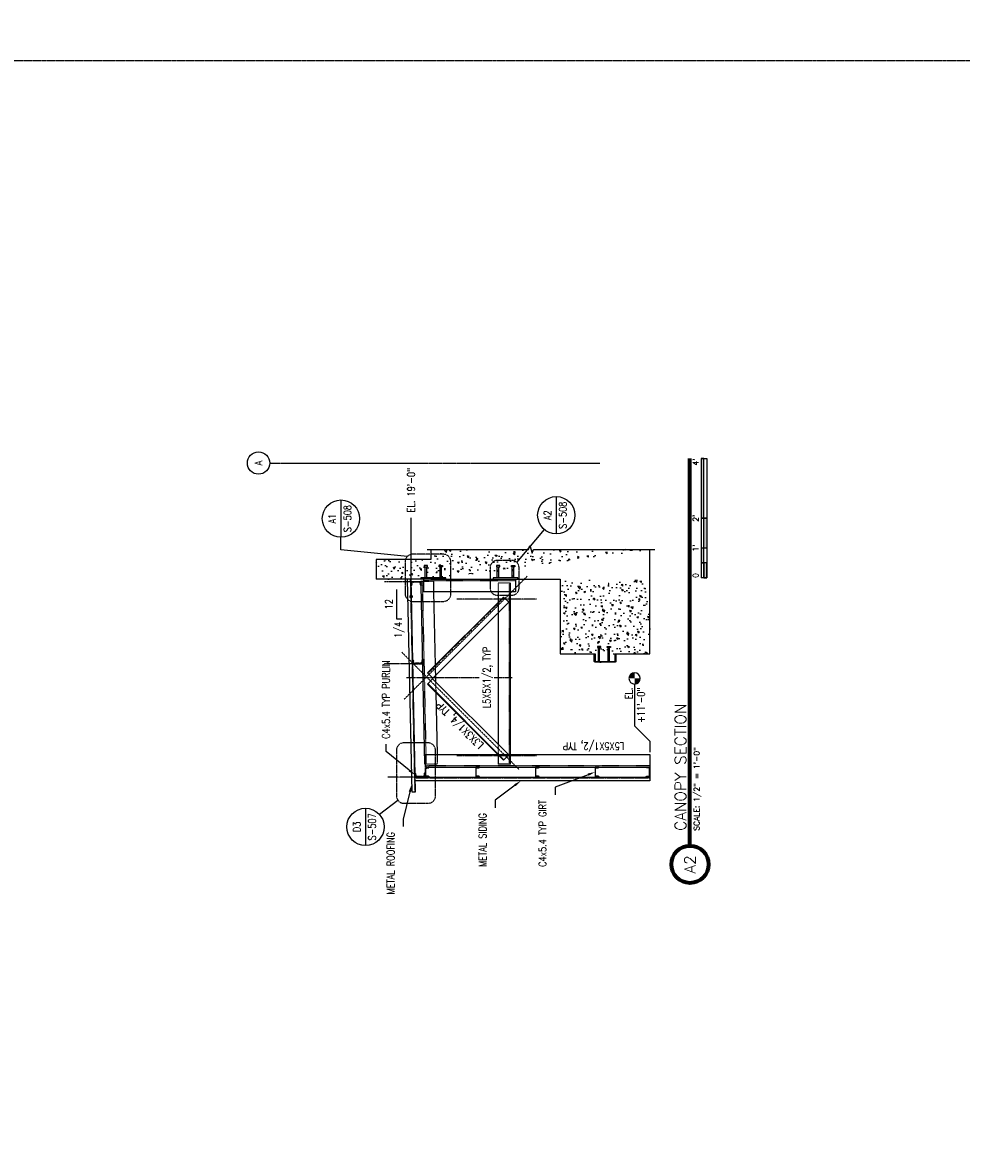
# Model space of a CAD drawing. Header units: inches. Extents: x -16710 to 18720, y -1252 to 1160.
# Tile 26 of 35: x 4540 to 4917, y 3 to 458. Entities that reach past the tile are written whole.
import ezdxf
from ezdxf import colors
from ezdxf.entities.mleader import LeaderData, LeaderLine
from ezdxf.enums import TextEntityAlignment as Align
from ezdxf.math import Vec2, Vec3

# ---------------------------------------------------------------- set-up
doc = ezdxf.new("R2010")
doc.units = ezdxf.units.IN
doc.header["$MEASUREMENT"] = 0
for name, pattern in [('014200-907 MS2 Medium Dash', [0.109898, 0.068898, -0.041]), ('CENTER2', [1.125, 0.75, -0.125, 0.125, -0.125]), ('Dash', [0.25, 0.125, -0.125]), ('Dash - 1_16_', [0.1875, 0.125, -0.0625]), ('Hidden 3_32_', [0.140625, 0.09375, -0.046875])]:
    doc.linetypes.add(name, pattern=pattern)
doc.layers.get('0').update_dxf_attribs({"color": 243})
for name, color, linetype in [('A-FLOR', 5, 'Continuous'), ('A-WALL-PATT', 8, 'Continuous'), ('G-ANNO-REFR', 2, 'Continuous'), ('G-ANNO-TTLB', 7, 'Continuous'), ('S-ANNO-NOTE', 2, 'Continuous'), ('S-ANNO-SYMB', 2, 'Continuous'), ('S-ANNO-TEXT', 2, 'Continuous'), ('S-BEAM', 3, 'Continuous'), ('S-BEAM-HDLN', 1, 'Dash'), ('S-COLS', 3, 'Continuous'), ('S-COLS-HDLN', 1, 'Dash'), ('S-DETL', 90, 'Continuous'), ('S-DETL-GENF', 92, 'Continuous'), ('S-DETL-MEDM', 3, 'Continuous'), ('S-DETL-PATT', 8, 'Continuous'), ('S-DETL-THIN', 1, 'Continuous'), ('S-GRID', 1, 'CENTER2'), ('S-GRID-IDEN', 1, 'Continuous')]:
    doc.layers.add(name, color=color, linetype=linetype)
doc.layers.add('A-FLOR-OVHD', color=9, linetype='014200-907 MS2 Medium Dash', true_color=0x808080)
doc.layers.get('0').off()
doc.styles.add('AEC_COMN_TITLE', font='romans.shx', dxfattribs={"width": 0.8, "height": 0.1875})
doc.styles.add('Annotative', font='romans.shx', dxfattribs={"width": 0.8, "height": 0.125})
doc.styles.add('Arial', font='romans.shx', dxfattribs={"width": 0.8})
doc.styles.add('ROMANS', font='romans.shx', dxfattribs={"width": 0.8})
pattern_1 = [(45, (-1509.45835, 626.22859), (-0.176776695, 0.176776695), []), (45, (-1509.45835, 626.35359), (-0.176776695, 0.176776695), [])]

# ---------------------------------------------------------------- blocks, each defined once
blk = doc.blocks.new('051200_Column-L-Angle - L5X5X1_2-1698497-CANOPY SECTION 2')
at = {"layer": 'S-COLS'}
for p, q in [((828.21, 186), (828.21, 223)), ((833.21, 223), (828.21, 223)), ((833.21, 186), (828.21, 186))]:
    blk.add_line(p, q, dxfattribs=at)
at = {"layer": 'S-COLS', "linetype": 'Hidden 3_32_'}
blk.add_line((832.71, 223), (832.71, 186), dxfattribs=at)
blk = doc.blocks.new('051200_StructuralFraming-C-Channel - C4X5_4-1771573-CANOPY SECTION 2')
at = {"lineweight": -3}
for p, q in [((800.77, 227.33), (799.19, 227.3)), ((799.19, 227.3), (799.27, 223.3)), ((799.27, 223.3), (800.85, 223.33)), ((799.39, 226.83), (800.48, 227.03)), ((799.45, 223.77), (799.39, 226.83)), ((800.55, 223.62), (799.45, 223.77))]:
    blk.add_line(p, q, dxfattribs=at)
for centre, start, end in [((800.48, 227.32), 271.19, 1.19), ((800.56, 223.33), 1.19, 91.19)]:
    blk.add_arc(centre, 0.296, start, end, dxfattribs=at)
blk = doc.blocks.new('051200_StructuralFraming-C-Channel - C4X5_4-1771584-CANOPY SECTION 2')
at = {"lineweight": -3}
for p, q in [((832.21, 227.98), (830.63, 227.95)), ((830.92, 227.66), (830.93, 227.66)), ((830.93, 227.66), (832.03, 227.5)), ((832.03, 227.5), (832.1, 224.45)), ((832.29, 223.98), (832.21, 227.98)), ((832.21, 227.98), (832.21, 227.98)), ((830.71, 223.95), (832.29, 223.98)), ((832.1, 224.45), (831, 224.25))]:
    blk.add_line(p, q, dxfattribs=at)
for centre, start, end in [((830.92, 227.95), 181.19, 271.19), ((831.01, 223.95), 91.19, 181.19)]:
    blk.add_arc(centre, 0.296, start, end, dxfattribs=at)
blk = doc.blocks.new('051200_Column-L-Angle - L5X5X1_2-1770445-CANOPY SECTION 2')
at = {"layer": 'S-COLS'}
for p, q in [((762.71, 222.25), (757.71, 222.25)), ((757.71, 220.67), (757.71, 202)), ((762.71, 222.25), (762.71, 193.08)), ((757.71, 200.42), (757.71, 178)), ((762.71, 192.72), (762.71, 132)), ((757.71, 176.42), (757.71, 154)), ((757.71, 152.42), (757.71, 133.58)), ((762.71, 132), (757.71, 132))]:
    blk.add_line(p, q, dxfattribs=at)
at = {"layer": 'S-COLS', "linetype": 'Hidden 3_32_'}
blk.add_line((758.21, 132), (758.21, 222.25), dxfattribs=at)
at = {"layer": 'S-COLS-HDLN'}
blk.add_line((762.71, 193.07), (762.71, 192.72), dxfattribs=at)
blk = doc.blocks.new('051200_StructuralFraming-C-Channel - C4X5_4-V9-CANOPY SECTION 2')
at = {"lineweight": -3}
for p, q in [((753.71, 222.25), (753.71, 220.67)), ((757.71, 222.25), (753.71, 222.25)), ((754, 220.97), (754.18, 222.07)), ((754.18, 222.07), (757.24, 222.07)), ((757.24, 222.07), (757.41, 220.97)), ((757.71, 220.67), (757.71, 222.25))]:
    blk.add_line(p, q, dxfattribs=at)
for centre, start, end in [((753.71, 220.97), 270, 0), ((757.71, 220.97), 180, 270)]:
    blk.add_arc(centre, 0.296, start, end, dxfattribs=at)
blk = doc.blocks.new('051200_StructuralFraming-C-Channel - C4X5_4-1771552-CANOPY SECTION 2')
at = {"lineweight": -3}
for p, q in [((755.31, 226.38), (753.73, 226.35)), ((753.73, 226.35), (753.81, 222.35)), ((753.92, 225.88), (755.02, 226.08)), ((753.98, 222.82), (753.92, 225.88)), ((755.09, 222.67), (753.98, 222.82)), ((753.81, 222.35), (755.39, 222.38))]:
    blk.add_line(p, q, dxfattribs=at)
for centre, start, end in [((755.01, 226.38), 271.19, 1.19), ((755.09, 222.38), 1.19, 91.19)]:
    blk.add_arc(centre, 0.296, start, end, dxfattribs=at)
blk = doc.blocks.new('Break Line - Break Line-2028347-CANOPY SECTION 2')
at = {"layer": 'S-DETL-MEDM'}
for p, q in [((845.21, 221.45), (845.21, 180.75)), ((846.71, 180.25), (843.71, 179.25)), ((843.71, 179.25), (845.21, 178.75)), ((845.21, 180.75), (846.71, 180.25)), ((845.21, 178.75), (845.21, 129.98))]:
    blk.add_line(p, q, dxfattribs=at)
blk = doc.blocks.new('*U152')
at = {"linetype": 'Continuous', "lineweight": 70}
blk.add_line((1.125, 0.625), (7.611, 0.625), dxfattribs=at)
at = {"lineweight": 70}
blk.add_circle((0.812, 0.625), 0.312, dxfattribs=at)
at = {"style": 'Arial'}
blk.add_attdef('DRAWING_AREA_TITLE', text='', height=0.187, dxfattribs=at).set_placement((1.374, 0.634), align=Align.BOTTOM_LEFT)
blk.add_attdef('X#', text='', height=0.187, dxfattribs=at).set_placement((0.812, 0.625), align=Align.MIDDLE_CENTER)
blk.add_attdef('SCALE:', text='', height=0.0938, dxfattribs=at).set_placement((1.374, 0.561), align=Align.TOP_LEFT)
blk = doc.blocks.new('*U158')
for points in [[(-1.75, -0.234), (-1.5, -0.234), (-1.5, -0.187), (-1.75, -0.187)], [(-1, -0.234), (0, -0.234), (0, -0.187), (-1, -0.187)], [(-2, -0.281), (-1.75, -0.281), (-1.75, -0.234), (-2, -0.234)], [(-1.5, -0.234), (-1, -0.234), (-1, -0.281), (-1.5, -0.281)]]:
    blk.add_hatch(color=256).paths.add_polyline_path(points)
for p, q in [((0, -0.187), (-2, -0.187)), ((-2, -0.281), (-2, -0.187)), ((-1.75, -0.281), (-1.75, -0.187)), ((-1.5, -0.281), (-1.5, -0.187)), ((-1, -0.281), (-1, -0.188)), ((0, -0.187), (0, -0.281)), ((-2, -0.234), (0, -0.234)), ((0, -0.281), (-2, -0.281))]:
    blk.add_line(p, q)
at = {"flags": 128}
for points in [[(-1.75, -0.234), (-1.5, -0.234), (-1.5, -0.187), (-1.75, -0.187), (-1.75, -0.234)], [(-1, -0.234), (0, -0.234), (0, -0.187), (-1, -0.187), (-1, -0.234)], [(-2, -0.281), (-1.75, -0.281), (-1.75, -0.234), (-2, -0.234), (-2, -0.281)], [(-1.5, -0.234), (-1, -0.234), (-1, -0.281), (-1.5, -0.281), (-1.5, -0.234)]]:
    blk.add_lwpolyline(points, close=True, dxfattribs=at)
at = {"style": 'Arial'}
blk.add_text('0', height=0.0937, dxfattribs=at).set_placement((-2, -0.094), align=Align.MIDDLE_LEFT)
for s, p in [("1'", (-1.5, -0.094)), ("2'", (-1, -0.094))]:
    blk.add_text(s, height=0.0937, dxfattribs=at).set_placement(p, align=Align.MIDDLE_CENTER)
blk.add_text("4'", height=0.0937, dxfattribs=at).set_placement((0, -0.094), align=Align.MIDDLE_RIGHT)
blk = doc.blocks.new('_Dot')
at = {"color": 0, "linetype": 'ByBlock', "lineweight": -2}
blk.add_line((-0.5, 0), (-1, 0), dxfattribs=at)
at = {"color": 0, "linetype": 'ByBlock', "const_width": 0.5}
blk.add_lwpolyline([(-0.25, 0, 1), (0.25, 0, 1)], format="xyb", close=True, dxfattribs=at)
blk = doc.blocks.new('Detail Callout AEC')
at = {"color": 0, "linetype": 'ByBlock', "lineweight": -3, "transparency": 16777216}
blk.add_line((0.25, 0), (-0.25, 0), dxfattribs=at)
blk.add_circle((0, 0), 0.25, dxfattribs=at)
at = {"color": 0, "linetype": 'ByBlock', "lineweight": -3, "transparency": 16777216, "style": 'AEC_COMN_TITLE'}
for tag, p in [('VIEWNUMBER', (0, 0.051)), ('SHEETNUMBER', (0, -0.126))]:
    blk.add_attdef(tag, text='', height=0.0938, dxfattribs=at).set_placement(p, align=Align.CENTER)
blk = doc.blocks.new('Level Circle AEC')
at = {"layer": 'S-ANNO-SYMB', "lineweight": -3}
h = blk.add_hatch(color=256, dxfattribs=at)
edge = h.paths.add_edge_path()
edge.add_line((373.7, 0), (367.7, 0))
edge.add_arc((373.7, 0), 6, 90, 180, ccw=False)
edge.add_line((373.7, 6), (373.7, 0))
h = blk.add_hatch(color=256, dxfattribs=at)
edge = h.paths.add_edge_path()
edge.add_line((373.7, -6), (373.7, 0))
edge.add_line((373.7, 0), (379.7, 0))
edge.add_arc((373.7, 0), 6, 270, 360, ccw=False)
blk.add_circle((373.7, 0), 6, dxfattribs=at)
blk = doc.blocks.new('051200_StructuralFraming-C-Channel - C4X5_4-V10-CANOPY SECTION 1')
at = {"lineweight": -3}
for p, q in [((785.21, 202), (785.21, 200.42)), ((789.21, 202), (785.21, 202)), ((785.5, 200.72), (785.68, 201.82)), ((785.68, 201.82), (788.74, 201.82)), ((788.74, 201.82), (788.91, 200.72)), ((789.21, 200.42), (789.21, 202))]:
    blk.add_line(p, q, dxfattribs=at)
for centre, start, end in [((785.21, 200.72), 270, 0), ((789.21, 200.72), 180, 270)]:
    blk.add_arc(centre, 0.296, start, end, dxfattribs=at)
blk = doc.blocks.new('A2 507')
at = {"layer": 'A-WALL-PATT', "lineweight": -3}
h = blk.add_hatch(dxfattribs=at)
h.set_pattern_fill('AR-CONC', color=8, style=0)
h.set_pattern_definition([(50, (-1509.4584, 640.681), (7.172602, -0.62752), [0.75, -8.25]), (355, (-1509.458, 640.681), (-1.387513, 7.52192), [0.6, -6.6]), (100.45144, (-1508.8606, 640.629), (5.78509, 6.8944), [0.6374, -7.01142]), (46.1842, (-1509.458, 642.681), (10.672413, -1.65519), [1.125, -12.375]), (96.6356, (-1508.569, 642.543), (9.34662, 9.74119), [0.9561, -10.51714]), (351.1842, (-1509.458, 642.681), (9.34662, 9.74119), [0.9, -9.9]), (21, (-1508.4584, 642.181), (5.96907, -4.02619), [0.75, -8.25]), (326, (-1508.458, 642.181), (2.433153, 7.2515), [0.6, -6.6]), (71.45144, (-1507.961, 641.8454), (8.402224, 3.22531), [0.6374, -7.01142]), (37.5, (-1509.4584, 640.681), (0.1215986, 3.3289385), [0, -6.52, 0, -6.7, 0, -6.625]), (7.5, (-1509.4584, 640.681), (2.630695, 3.944117), [0, -3.82, 0, -6.37, 0, -2.525]), (327.5, (-1511.6884, 640.681), (5.3382244, -0.225549), [0, -2.5, 0, -7.8, 0, -10.35]), (317.5, (-1512.6884, 640.681), (5.831862, 1.00105), [0, -3.25, 0, -5.18, 0, -7.35])])
h.paths.add_polyline_path([(-292.7623, 846.0603), (-292.2623, 846.0603), (-292.2623, 844.3752), (-287.7505, 844.3752), (-287.7505, 844.7296), (-287.278, 844.7296), (-287.278, 843.391), (-287.7505, 843.391), (-287.7505, 843.7453), (-292.2623, 843.7453), (-292.2623, 838.3752), (-287.7505, 838.3752), (-287.7505, 838.7296), (-287.278, 838.7296), (-287.278, 837.391), (-287.7505, 837.391), (-287.7505, 837.7453), (-292.2623, 837.7453), (-292.2623, 836.0603), (-292.7623, 836.0603), (-292.7623, 817.0591), (-292.2623, 817.0591), (-292.2623, 815.3741), (-287.7505, 815.3741), (-287.7505, 815.7284), (-287.278, 815.7284), (-287.278, 814.3898), (-287.7505, 814.3898), (-287.7505, 814.7442), (-292.2623, 814.7442), (-292.2623, 809.3741), (-287.7505, 809.3741), (-287.7505, 809.7284), (-287.278, 809.7284), (-287.278, 808.3898), (-287.7505, 808.3898), (-287.7505, 808.7442), (-292.2623, 808.7442), (-292.2623, 807.0591), (-292.7623, 807.0591), (-292.7623, 776.0591), (-295.7623, 776.0591), (-295.7623, 774.6841), (-290.2505, 774.6841), (-290.2505, 775.1093), (-289.778, 775.1093), (-289.778, 773.7708), (-290.2505, 773.7708), (-290.2505, 774.2388), (-295.7623, 774.2388), (-295.7623, 770.7516), (-290.2505, 770.7516), (-290.2505, 771.1684), (-289.778, 771.1684), (-289.778, 769.8298), (-290.2505, 769.8298), (-290.2505, 770.2466), (-295.7623, 770.2466), (-295.7623, 768.0591), (-292.7623, 768.0591), (-292.7623, 767.6841), (-292.7623, 754.0591), (-280.7623, 754.0591), (-280.7623, 800.8091), (-282.2623, 801.3091), (-279.2623, 802.3091), (-280.7623, 802.8091), (-280.7623, 842.0591), (-284.7623, 842.0591), (-284.7623, 864.0591), (-292.7623, 864.0591)])
edge = h.paths.add_edge_path()
edge.add_line((-322.7623, 767.6841), (-325.7623, 767.6841))
edge.add_arc((-325.7623, 768.0591), 0.375, 180, 270, ccw=False)
edge.add_line((-326.1373, 768.0591), (-326.1373, 776.0591))
edge.add_arc((-325.7623, 776.0591), 0.375, 90, 180, ccw=False)
edge.add_line((-325.7623, 776.4341), (-322.7623, 776.4341))
edge.add_line((-322.7623, 776.4341), (-322.7623, 776.0591))
edge.add_line((-322.7623, 776.0591), (-325.7623, 776.0591))
edge.add_line((-325.7623, 776.0591), (-325.7623, 768.0591))
edge.add_line((-325.7623, 768.0591), (-322.7623, 768.0591))
edge.add_line((-322.7623, 768.0591), (-322.7623, 767.6841))
edge = h.paths.add_edge_path()
edge.add_line((-292.7623, 842.0591), (-292.7623, 790.0591))
edge.add_line((-292.7623, 790.0591), (-322.7623, 790.0591))
edge.add_line((-322.7623, 790.0591), (-322.7623, 776.0591))
edge.add_line((-322.7623, 768.0591), (-322.7623, 754.0591))
edge.add_line((-322.7623, 754.0591), (-280.7623, 754.0591))
at = {"layer": 'S-DETL-PATT'}
h = blk.add_hatch(dxfattribs=at)
h.set_pattern_fill('STEEL', color=256, scale=2)
h.set_pattern_definition(pattern_1)
h.paths.add_polyline_path([(-293.7618, 850.036), (-293.8583, 850.036), (-295.3415, 850.0052, 0.41421356), (-295.0394, 849.7154), (-293.936, 849.5641), (-293.8725, 846.5052), (-294.9686, 846.3081, 0.41187818), (-295.2584, 846.0084), (-293.6788, 846.0412)])
h = blk.add_hatch(dxfattribs=at)
h.set_pattern_fill('STEEL', color=256, scale=2)
h.set_pattern_definition(pattern_1)
h.paths.add_polyline_path([(-370.9516, 848.1388, 0.41397637), (-370.6618, 848.4407), (-372.2415, 848.4078), (-372.1584, 844.4089), (-370.5788, 844.4418, 0.41421356), (-370.8808, 844.7315), (-371.9842, 844.8829), (-372.0478, 847.9418)])
h = blk.add_hatch(dxfattribs=at)
h.set_pattern_fill('STEEL', color=256, scale=2)
h.set_pattern_definition(pattern_1)
h.paths.add_polyline_path([(-325.1972, 849.3851), (-326.7768, 849.3523), (-326.6938, 845.3575), (-325.1141, 845.3903, 0.41421356), (-325.4162, 845.6801), (-326.5196, 845.8314), (-326.5831, 848.8903), (-325.487, 849.0874, 0.40988494)])
h = blk.add_hatch(dxfattribs=at)
h.set_pattern_fill('STEEL', color=256, scale=2)
h.set_pattern_definition(pattern_1)
h.paths.add_polyline_path([(-371.7629, 844.3091), (-372.2623, 844.3091), (-372.2623, 842.7291, 0.41421356), (-371.9663, 843.0251)])
at = {"layer": 'A-FLOR', "lineweight": -3}
for p, q in [((-292.7623, 851.5591), (-378.2623, 849.7831)), ((-378.2623, 848.2828), (-292.7623, 850.0588)), ((-378.2623, 849.7831), (-378.2623, 848.2828))]:
    blk.add_line(p, q, dxfattribs=at)
at = {"layer": 'A-FLOR-OVHD', "lineweight": -3}
blk.add_line((-378.2623, 848.4328), (-292.7623, 850.2088), dxfattribs=at)
at = {"layer": 'S-ANNO-SYMB', "lineweight": -3}
for p, q in [((-283.5947, 851.5247), (-280.8805, 878.2055)), ((-280.8805, 878.2055), (-275.8907, 878.2055)), ((-381.6549, 855.2957), (-387.3422, 862.7224)), ((-286.0503, 807.4868), (-272.7891, 796.459)), ((-357.8364, 754.0591), (-351.696, 760.1996)), ((-334.8873, 760.1996), (-351.696, 760.1996)), ((-357.8364, 754.0591), (-362.2623, 754.0591))]:
    blk.add_line(p, q, dxfattribs=at)
at = {"layer": 'S-ANNO-SYMB'}
blk.add_line((-308.8253, 855.7089), (-296.8253, 855.7089), dxfattribs=at)
at = {"layer": 'S-ANNO-SYMB', "linetype": 'Dash', "lineweight": -3}
for points in [[(-361.5397, 855.9139), (-379.8309, 855.9139, 0.41421356), (-382.8309, 852.9139), (-382.8309, 843.2026, 0.41421356), (-379.8309, 840.2026), (-361.5397, 840.2026, 0.41421356), (-358.5397, 843.2026), (-358.5397, 852.9139, 0.41421356)], [(-282.716, 837.0396), (-282.716, 849.4034, 0.41421356), (-285.716, 852.4034), (-298.6811, 852.4034, 0.41421356), (-301.6811, 849.4034), (-301.6811, 837.0396, 0.41421356), (-298.6811, 834.0396), (-285.716, 834.0396, 0.41421356)], [(-296.1958, 818.3008, 0.41421356), (-299.1958, 815.3008), (-299.1958, 809.6081, 0.41421356), (-296.1958, 806.6081), (-288.1716, 806.6081, 0.41421356), (-285.1716, 809.6081), (-285.1716, 815.3008, 0.41421356), (-288.1716, 818.3008)]]:
    blk.add_lwpolyline(points, format="xyb", close=True, dxfattribs=at)
at = {"layer": 'S-ANNO-SYMB'}
blk.add_lwpolyline([(-308.8253, 853.7089), (-308.8253, 855.7089)], dxfattribs=at)
at = {"layer": 'S-BEAM', "lineweight": -3}
for p, q in [((-284.7623, 864.0591), (-292.7623, 864.0591)), ((-292.7623, 836.0603), (-292.7623, 864.0591)), ((-284.7623, 842.0591), (-284.7623, 864.0591)), ((-280.7623, 842.0591), (-284.7623, 842.0591)), ((-322.7623, 776.0591), (-325.7623, 776.0591)), ((-325.7623, 776.0591), (-325.7623, 768.0591)), ((-325.7623, 768.0591), (-322.7623, 768.0591)), ((-322.7623, 768.0591), (-322.7623, 754.0591)), ((-322.7623, 754.0591), (-280.7623, 754.0591))]:
    blk.add_line(p, q, dxfattribs=at)
at = {"layer": 'S-BEAM'}
for p, q in [((-367.1565, 844.5149), (-295.2596, 846.0084)), ((-293.6768, 846.0413), (-293.574, 846.0434)), ((-293.574, 846.0434), (-293.5535, 845.0591)), ((-367.1522, 844.3091), (-367.1565, 844.5149)), ((-334.9142, 843.4831), (-365.5101, 812.8872)), ((-365.3333, 812.7105), (-334.7374, 843.3063)), ((-363.3887, 810.7659), (-332.7929, 841.3618)), ((-334.9142, 843.4831), (-332.7929, 841.3618)), ((-332.5237, 841.2602), (-330.4024, 843.3815)), ((-332.5237, 841.2602), (-302.0294, 810.7659)), ((-299.9081, 812.8872), (-330.4024, 843.3815)), ((-297.7623, 840.9553), (-327.3586, 840.3405)), ((-338.2865, 840.1135), (-363.2623, 839.5947)), ((-331.5203, 840.2541), (-333.9483, 840.2037)), ((-306.3254, 815.0591), (-359.0928, 815.0591)), ((-297.7623, 815.0591), (-302.0772, 815.0591)), ((-363.3887, 810.7659), (-365.5101, 812.8872)), ((-363.2623, 810.0591), (-297.7623, 810.0591)), ((-299.9081, 812.8872), (-302.0294, 810.7659))]:
    blk.add_line(p, q, dxfattribs=at)
at = {"layer": 'S-BEAM', "linetype": 'Hidden 3_32_'}
for p, q in [((-293.5636, 845.5435), (-363.2623, 844.0957)), ((-367.0527, 839.516), (-367.1522, 844.3072)), ((-363.2642, 844.0957), (-367.1461, 844.015)), ((-300.0849, 812.7105), (-330.5792, 843.2048)), ((-293.4701, 841.0445), (-297.7603, 840.9554)), ((-293.5535, 845.0572), (-293.4701, 841.0445)), ((-363.2642, 839.5947), (-367.0527, 839.516)), ((-333.9539, 840.2035), (-338.2865, 840.1135)), ((-327.3586, 840.3405), (-331.5157, 840.2542)), ((-367.0351, 810.0591), (-367.0351, 815.0591)), ((-363.3409, 815.0591), (-367.0351, 815.0591)), ((-363.2642, 815.0591), (-363.3354, 815.0591)), ((-362.9874, 815.0591), (-363.2603, 815.0591)), ((-359.0975, 815.0591), (-362.9819, 815.0591)), ((-294.1707, 815.0591), (-297.7603, 815.0591)), ((-294.1707, 815.0591), (-294.1707, 810.0591)), ((-363.2642, 810.5591), (-367.0351, 810.5591)), ((-367.0351, 810.0591), (-363.2642, 810.0591)), ((-297.7623, 810.5591), (-363.2623, 810.5591)), ((-294.1707, 810.5591), (-297.7603, 810.5591)), ((-297.7603, 810.0591), (-294.1707, 810.0591))]:
    blk.add_line(p, q, dxfattribs=at)
at = {"layer": 'S-BEAM-HDLN'}
for p, q in [((-295.2541, 846.0085), (-293.6807, 846.0412)), ((-293.4701, 841.0445), (-293.4705, 841.0615)), ((-367.053, 839.533), (-367.0527, 839.516)), ((-367.0351, 815.0591), (-367.0351, 815.0421)), ((-302.4363, 815.0591), (-306.3207, 815.0591)), ((-302.0828, 815.0591), (-302.4308, 815.0591)), ((-294.1707, 815.0421), (-294.1707, 815.0591))]:
    blk.add_line(p, q, dxfattribs=at)
at = {"layer": 'S-DETL', "linetype": 'Dash - 1_16_', "lineweight": -3}
for p, q in [((-372.2769, 848.4081), (-372.2769, 859.4081)), ((-326.7769, 849.3566), (-326.7769, 860.7886)), ((-293.7623, 850.0386), (-293.7623, 860.7886)), ((-369.3031, 806.5487), (-322.1037, 853.7481)), ((-291.5699, 803.3667), (-341.0674, 852.8642)), ((-332.2623, 851.8243), (-332.2623, 809.3741)), ((-372.5863, 848.4007), (-372.5863, 754.0591)), ((-363.7623, 799.6021), (-363.7623, 831.6021)), ((-300.7623, 799.6021), (-300.7623, 831.6021))]:
    blk.add_line(p, q, dxfattribs=at)
at = {"layer": 'S-DETL', "lineweight": -3}
for p, q in [((-373.7623, 754.0591), (-373.7623, 848.3762)), ((-372.2623, 848.4074), (-372.2623, 754.0591)), ((-372.2623, 754.0591), (-373.7623, 754.0591))]:
    blk.add_line(p, q, dxfattribs=at)
at = {"layer": 'S-DETL-MEDM', "lineweight": -3}
for p, q in [((-292.2623, 846.0603), (-292.7623, 846.0603)), ((-292.2623, 836.0603), (-292.2623, 846.0603)), ((-292.2623, 844.3752), (-287.7505, 844.3752)), ((-292.2623, 843.7453), (-287.7505, 843.7453)), ((-287.278, 844.7296), (-287.7505, 844.7296)), ((-287.7505, 844.7296), (-287.7505, 843.391)), ((-287.7505, 843.391), (-287.278, 843.391)), ((-287.278, 843.391), (-287.278, 844.7296)), ((-292.2623, 838.3752), (-287.7505, 838.3752)), ((-292.2623, 837.7453), (-287.7505, 837.7453)), ((-287.7505, 837.391), (-287.7505, 838.7296)), ((-287.7505, 838.7296), (-287.278, 838.7296)), ((-287.278, 837.391), (-287.7505, 837.391)), ((-287.278, 838.7296), (-287.278, 837.391)), ((-292.7623, 836.0603), (-292.2623, 836.0603)), ((-292.2623, 817.0591), (-292.7623, 817.0591)), ((-292.2623, 807.0591), (-292.2623, 817.0591)), ((-292.2623, 815.3741), (-287.7505, 815.3741)), ((-292.2623, 814.7442), (-287.7505, 814.7442)), ((-287.278, 815.7284), (-287.7505, 815.7284)), ((-287.7505, 815.7284), (-287.7505, 814.3898)), ((-287.7505, 814.3898), (-287.278, 814.3898)), ((-287.278, 814.3898), (-287.278, 815.7284)), ((-292.2623, 809.3741), (-287.7505, 809.3741)), ((-287.7505, 808.3898), (-287.7505, 809.7284)), ((-287.7505, 809.7284), (-287.278, 809.7284)), ((-287.278, 809.7284), (-287.278, 808.3898)), ((-292.7623, 807.0591), (-292.2623, 807.0591)), ((-292.2623, 808.7442), (-287.7505, 808.7442)), ((-287.278, 808.3898), (-287.7505, 808.3898)), ((-325.7623, 774.6841), (-320.2505, 774.6841)), ((-325.7623, 774.2388), (-320.2505, 774.2388)), ((-325.7623, 770.7516), (-320.2505, 770.7516)), ((-325.7623, 770.2466), (-320.2505, 770.2466))]:
    blk.add_line(p, q, dxfattribs=at)
blk.add_lwpolyline([(-322.7623, 767.6841), (-325.7623, 767.6841, -0.41421356), (-326.1373, 768.0591), (-326.1373, 776.0591, -0.41421356), (-325.7623, 776.4341), (-322.7623, 776.4341), (-322.7623, 776.0591), (-325.7623, 776.0591), (-325.7623, 768.0591), (-322.7623, 768.0591)], format="xyb", close=True, dxfattribs=at)
for points in [[(-320.2505, 775.1093), (-320.2505, 773.7708), (-319.778, 773.7708), (-319.778, 775.1093)], [(-320.2505, 769.8298), (-320.2505, 771.1684), (-319.778, 771.1684), (-319.778, 769.8298)]]:
    blk.add_lwpolyline(points, close=True, dxfattribs=at)
at = {"layer": 'S-DETL-THIN', "lineweight": -3}
blk.add_line((-378.2623, 849.6331), (-292.7623, 851.4091), dxfattribs=at)
at = {"layer": 'S-GRID'}
blk.add_line((-246.0434, 906.8268), (-246.0434, 774.2158), dxfattribs=at)
at = {"layer": 'S-GRID-IDEN'}
blk.add_circle((-246.0434, 911.3268), 4.5, dxfattribs=at)
at = {"layer": 'G-ANNO-REFR', "lineweight": -3}
ref = blk.add_blockref('Detail Callout AEC', (-268.3907, 878.2055), dxfattribs=dict(at, xscale=30, yscale=30, zscale=30))
ref.add_attrib('VIEWNUMBER', 'A1', dxfattribs={"layer": 'S-ANNO-TEXT', "color": 1, "transparency": 16777216, "height": 3.00001, "style": 'ROMANS', "width": 0.8}).set_placement((-268.3907, 879.3305), align=Align.BOTTOM_CENTER)
ref.add_attrib('SHEETNUMBER', 'S-508', dxfattribs={"layer": 'S-ANNO-TEXT', "color": 1, "transparency": 16777216, "height": 3.00001, "style": 'ROMANS', "width": 0.8}).set_placement((-268.3907, 874.078), align=Align.CENTER)
ref = blk.add_blockref('Detail Callout AEC', (-392.3086, 868.3424), dxfattribs=dict(at, xscale=30, yscale=30, zscale=30))
ref.add_attrib('VIEWNUMBER', 'D3', dxfattribs={"layer": 'S-ANNO-TEXT', "color": 1, "transparency": 16777216, "height": 3.00001, "style": 'ROMANS', "width": 0.8}).set_placement((-392.3086, 869.4674), align=Align.BOTTOM_CENTER)
ref.add_attrib('SHEETNUMBER', 'S-507', dxfattribs={"layer": 'S-ANNO-TEXT', "color": 1, "transparency": 16777216, "height": 3.00001, "style": 'ROMANS', "width": 0.8}).set_placement((-392.3086, 864.2149), align=Align.CENTER)
ref = blk.add_blockref('Detail Callout AEC', (-267.0225, 791.6636), dxfattribs=dict(at, xscale=30, yscale=30, zscale=30))
ref.add_attrib('VIEWNUMBER', 'A2', dxfattribs={"layer": 'S-ANNO-TEXT', "color": 1, "transparency": 16777216, "height": 3.00001, "style": 'ROMANS', "width": 0.8}).set_placement((-267.0225, 792.7886), align=Align.BOTTOM_CENTER)
ref.add_attrib('SHEETNUMBER', 'S-508', dxfattribs={"layer": 'S-ANNO-TEXT', "color": 1, "transparency": 16777216, "height": 3.00001, "style": 'ROMANS', "width": 0.8}).set_placement((-267.0225, 787.5361), align=Align.CENTER)
at = {"layer": 'S-ANNO-SYMB', "lineweight": -3}
for name, p, xscale, yscale, zscale in [('Level Circle AEC', (-192.4971, 760.1996), -0.375, 0.375, 0.375), ('*U158', (-244.2075, 737.937), 24.00000017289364, 24.00000017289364, 24.00000017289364)]:
    blk.add_blockref(name, p, dxfattribs=dict(at, xscale=xscale, yscale=yscale, zscale=zscale))
at = {"layer": 'S-ANNO-SYMB', "lineweight": -3, "xscale": 24.00000017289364, "yscale": 24.00000017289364, "zscale": 24.00000017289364}
blk.add_blockref('*U152', (-426.8784, 722.937), dxfattribs=at).add_auto_attribs({'SCALE:': 'SCALE: 1/2" = 1\'-0"', 'DRAWING_AREA_TITLE': 'CANOPY SECTION', 'X#': 'A2'})
at = {"layer": 'S-BEAM-HDLN', "lineweight": -3}
for name in ['051200_StructuralFraming-C-Channel - C4X5_4-1771552-CANOPY SECTION 2', '051200_StructuralFraming-C-Channel - C4X5_4-1771573-CANOPY SECTION 2', '051200_StructuralFraming-C-Channel - C4X5_4-V9-CANOPY SECTION 2']:
    blk.add_blockref(name, (-1125.9682, 622.0591), dxfattribs=at)
at = {"layer": 'S-COLS', "lineweight": -3}
blk.add_blockref('051200_Column-L-Angle - L5X5X1_2-1698497-CANOPY SECTION 2', (-1125.9682, 622.0591), dxfattribs=at)
at = {"layer": 'S-COLS-HDLN', "lineweight": -3}
blk.add_blockref('051200_Column-L-Angle - L5X5X1_2-1770445-CANOPY SECTION 2', (-1125.9682, 622.0591), dxfattribs=at)
at = {"layer": 'S-DETL-GENF', "lineweight": -3}
blk.add_blockref('Break Line - Break Line-2028347-CANOPY SECTION 2', (-1125.9682, 622.0591), dxfattribs=at)
at = {"layer": 'S-DETL-THIN', "lineweight": -3}
for name, p in [('051200_StructuralFraming-C-Channel - C4X5_4-1771584-CANOPY SECTION 2', (-1125.9682, 622.0591)), ('051200_StructuralFraming-C-Channel - C4X5_4-V10-CANOPY SECTION 1', (-1157.4682, 622.0591)), ('051200_StructuralFraming-C-Channel - C4X5_4-V10-CANOPY SECTION 1', (-1157.4682, 598.0591)), ('051200_StructuralFraming-C-Channel - C4X5_4-V10-CANOPY SECTION 1', (-1157.4682, 574.0591))]:
    blk.add_blockref(name, p, dxfattribs=at)
at = {"layer": 'S-DETL-THIN', "lineweight": -3, "xscale": -1, "rotation": 180}
blk.add_blockref('051200_StructuralFraming-C-Channel - C4X5_4-V10-CANOPY SECTION 1', (-1157.4682, 956.0591), dxfattribs=at)
at = {"layer": 'S-ANNO-NOTE', "lineweight": -3, "char_height": 3, "width": 29.691137, "line_spacing_factor": 0.981704, "style": 'Annotative'}
for s, insert, attachment_point, rotation in [('\\pxt3.2,6.4,9.6,12.8,16,19.2,22.4,25.6,28.8,32,35.2,38.4,41.6,44.8,48,51.2,54.4,57.6,60.8,64,67.2,70.4,73.6,76.8,80,83.2,86.4,89.6,92.8,96,99.2,102.4;{L3X3X1/4, TYP}', (-343.8023, 840.2687), 3, 45), ('\\pxt3.2,6.4,9.6,12.8,16,19.2,22.4,25.6,28.8,32,35.2,38.4,41.6,44.8,48,51.2,54.4,57.6,60.8,64,67.2,70.4,73.6,76.8,80,83.2,86.4,89.6,92.8,96,99.2,102.4;L5X5X1/2, TYP', (-361.3744, 764.3902), 1, 90)]:
    blk.add_mtext(s, dxfattribs=dict(at, insert=insert, attachment_point=attachment_point, rotation=rotation))
at = {"layer": 'S-ANNO-NOTE', "lineweight": -3, "insert": (-336.2776, 764.0439), "char_height": 3, "width": 12.548031, "attachment_point": 3, "line_spacing_factor": 0.981704, "style": 'Annotative'}
blk.add_mtext('\\pxt3.2,6.4,9.6,12.8,16,19.2,22.4,25.6,28.8,32,35.2,38.4,41.6,44.8,48,51.2,54.4,57.6,60.8,64,67.2,70.4,73.6,76.8,80,83.2,86.4,89.6,92.8,96,99.2,102.4;EL.\\P+11\'-0"', dxfattribs=at)
at = {"layer": 'S-ANNO-SYMB', "lineweight": -3, "char_height": 3, "width": 6.529184, "attachment_point": 5, "line_spacing_factor": 0.983083, "style": 'Annotative'}
for s, insert in [('12', (-302.8253, 858.9332)), ('1/4', (-313.1301, 854.7089))]:
    blk.add_mtext(s, dxfattribs=dict(at, insert=insert))
at = {"layer": 'S-GRID-IDEN', "insert": (-246.0434, 911.3268), "char_height": 3, "width": 3.07136, "attachment_point": 5, "style": 'Annotative'}
blk.add_mtext('A', dxfattribs=at)
at = {"layer": 'S-ANNO-NOTE', "lineweight": -3}
ml = blk.add_multileader_mtext('Standard', dxfattribs=at)
ml.set_content('METAL ROOFING', color=256, style='Annotative')
ml.set_leader_properties(color=1, linetype='ByLayer', lineweight=-1)
ml.build(insert=Vec2(0, 0))
ml.multileader.update_dxf_attribs({"text_right_attachment_type": 3, "dogleg_length": 0.125, "arrow_head_size": 3, "scale": 24})
ctx = ml.context
ctx.base_point, ctx.scale, ctx.char_height, ctx.arrow_head_size, ctx.landing_gap_size, ctx.plane_origin = Vec3(-411.0384, 858.2299), 24, 3, 3, 2.16, Vec3(-370.5527, 841.5359)
ctx.right_attachment, ctx.text_align_type = 3, 2
notes = []
notes.append((ctx, [(0, (1, 1, 0), (-389.2041, 853.2299), (-1, 0), 3, [(0, [(-375.2741, 849.7831)], 0, [])])]))
ctx.mtext.insert, ctx.mtext.width, ctx.mtext.alignment, ctx.mtext.flow_direction = Vec3(-394.3641, 859.7299), 18.609717, 3, 5
ml = blk.add_multileader_mtext('Standard', dxfattribs=at)
ml.set_content('C4x5.4 TYP PURLIN', color=256, style='Annotative')
ml.set_leader_properties(color=1, linetype='ByLayer', lineweight=-1)
ml.build(insert=Vec2(0, 0))
ml.multileader.update_dxf_attribs({"text_right_attachment_type": 3, "dogleg_length": 0.125, "arrow_head_size": 3, "scale": 24})
ctx = ml.context
ctx.base_point, ctx.scale, ctx.char_height, ctx.arrow_head_size, ctx.landing_gap_size, ctx.plane_origin = Vec3(-359.0701, 860.1023), 24, 3, 3, 2.16, Vec3(-371.4517, 848.4245)
ctx.right_attachment = 3
notes.append((ctx, [(1, (1, 1, 0), (-362.0701, 860.1023), (1, 0), 3, [(0, [(-371.4517, 848.4245)], 0, [])])]))
ctx.mtext.insert, ctx.mtext.width, ctx.mtext.flow_direction = Vec3(-356.9101, 861.6023), 22.729535, 5
ml = blk.add_multileader_mtext('Standard', dxfattribs=at)
ml.set_content('EL. 19\'-0"', color=256, style='Annotative')
ml.set_leader_properties(color=1, linetype='ByLayer', lineweight=-1)
ml.set_arrow_properties(name='DOT')
ml.build(insert=Vec2(0, 0))
ml.multileader.update_dxf_attribs({"text_right_attachment_type": 3, "dogleg_length": 0.36, "arrow_head_size": 1.5, "scale": 24})
ctx = ml.context
ctx.base_point, ctx.scale, ctx.char_height, ctx.arrow_head_size, ctx.landing_gap_size, ctx.plane_origin = Vec3(-268.0501, 850.0386), 24, 3, 1.5, 2.16, Vec3(-289.9708, 878.5953)
ctx.right_attachment = 3
notes.append((ctx, [(1, (1, 1, 0), (-276.8374, 850.0386), (1, 0), 8.7873, [(0, [(-299.7386, 850.0351)], 0, [])])]))
ctx.mtext.insert, ctx.mtext.width, ctx.mtext.flow_direction = Vec3(-265.8901, 851.5386), 21.927101, 5
ml = blk.add_multileader_mtext('Standard', dxfattribs=at)
ml.set_content('METAL SIDING', color=256, style='Annotative')
ml.set_leader_properties(color=1, linetype='ByLayer', lineweight=-1)
ml.build(insert=Vec2(0, 0))
ml.multileader.update_dxf_attribs({"text_right_attachment_type": 3, "dogleg_length": 0.125, "arrow_head_size": 3, "scale": 24})
ctx = ml.context
ctx.base_point, ctx.scale, ctx.char_height, ctx.arrow_head_size, ctx.landing_gap_size, ctx.plane_origin = Vec3(-399.6892, 821.2729), 24, 3, 3, 2.16, Vec3(-373.9557, 825.179)
ctx.right_attachment, ctx.text_align_type = 3, 2
notes.append((ctx, [(0, (1, 1, 0), (-381.6263, 816.2729), (-1, 0), 3, [(0, [(-373.7623, 805.86)], 0, [])])]))
ctx.mtext.insert, ctx.mtext.width, ctx.mtext.alignment, ctx.mtext.flow_direction = Vec3(-386.7863, 822.7729), 13.240565, 3, 5
ml = blk.add_multileader_mtext('Standard', dxfattribs=at)
ml.set_content('C4x5.4 TYP GIRT', color=256, style='Annotative')
ml.set_leader_properties(color=1, linetype='ByLayer', lineweight=-1)
ml.build(insert=Vec2(0, 0))
ml.multileader.update_dxf_attribs({"text_right_attachment_type": 3, "dogleg_length": 0.125, "arrow_head_size": 3, "scale": 24})
ctx = ml.context
ctx.base_point, ctx.scale, ctx.char_height, ctx.arrow_head_size, ctx.landing_gap_size, ctx.plane_origin = Vec3(-399.6892, 797.1727), 24, 3, 3, 2.16, Vec3(-370.2623, 776.0591)
ctx.right_attachment, ctx.text_align_type = 3, 2
notes.append((ctx, [(0, (1, 1, 0), (-376.3692, 792.1727), (-1, 0), 3, [(0, [(-370.2623, 776.0591)], 0, [])])]))
ctx.mtext.insert, ctx.mtext.width, ctx.mtext.alignment, ctx.mtext.flow_direction = Vec3(-381.5292, 798.6727), 19.9331, 3, 5
for ctx, leaders in notes:
    for number, flags, end, landing, length, lines in leaders:
        leader = LeaderData()
        leader.index, (leader.has_last_leader_line, leader.has_dogleg_vector, leader.attachment_direction) = number, flags
        leader.last_leader_point, leader.dogleg_vector, leader.dogleg_length = Vec3(end), Vec3(landing), length
        for number, points, colour, breaks in lines:
            line = LeaderLine()
            line.index, line.vertices, line.color, line.breaks = number, Vec3.list(points), colors.encode_raw_color(colour), breaks
            leader.lines.append(line)
        ctx.leaders.append(leader)
at = {"layer": 'S-ANNO-NOTE', "lineweight": -3, "insert": (-332.2623, 819.1479), "char_height": 3, "width": 28.193533, "attachment_point": 5, "line_spacing_factor": 0.981704, "style": 'Annotative', "bg_fill": 3, "box_fill_scale": 1.5, "bg_fill_color": 256, "bg_fill_transparency": 0}
blk.add_mtext('\\pxt3.2,6.4,9.6,12.8,16,19.2,22.4,25.6,28.8,32,35.2,38.4,41.6,44.8,48,51.2,54.4,57.6,60.8,64,67.2,70.4,73.6,76.8,80,83.2,86.4,89.6,92.8,96,99.2,102.4;L5X5X1/2, TYP', dxfattribs=at)
at = {"layer": 'S-BEAM', "lineweight": -3}
blk.add_lwpolyline([(-292.7623, 842.0591), (-292.7623, 790.0591), (-322.7623, 790.0591), (-322.7623, 776.0591)], dxfattribs=at)

msp = doc.modelspace()

# ---------------------------------------------------------------- leaders
at = {"layer": 'S-ANNO-NOTE', "lineweight": -3}
ml = msp.add_multileader_mtext('Standard', dxfattribs=at)
ml.set_content('SEE A3/S-508 FOR HORIZ. BRACING. TYP.', color=256, style='Annotative')
ml.set_leader_properties(color=1, linetype='ByLayer', lineweight=-1)
ml.build(insert=Vec2(0, 0))
ml.multileader.update_dxf_attribs({"text_right_attachment_type": 3, "dogleg_length": 0.125, "arrow_head_size": 12, "scale": 96})
ctx = ml.context
ctx.base_point, ctx.scale, ctx.char_height, ctx.arrow_head_size, ctx.landing_gap_size, ctx.plane_origin = Vec3(-840.3503, 73.1138), 96, 12, 12, 8.64, Vec3(-643.8586, 77.2431)
ctx.right_attachment = 3
notes = []
notes.append((ctx, [(0, (1, 1, 0), (-653.8131, 50.8281), (-1, 0), 12, [(0, [(-612.0936, 220.6311)], 0, [])])]))
ctx.mtext.insert, ctx.mtext.width, ctx.mtext.flow_direction = Vec3(-831.7103, 79.1138), 192.566273, 5
ml = msp.add_multileader_mtext('Standard', dxfattribs=at)
ml.set_content('EDGE OF\\PMETAL ROOFING', color=256, style='Annotative')
ml.set_leader_properties(color=1, linetype='ByLayer', lineweight=-1)
ml.build(insert=Vec2(0, 0))
ml.multileader.update_dxf_attribs({"text_right_attachment_type": 3, "dogleg_length": 0.125, "arrow_head_size": 12, "scale": 96})
ctx = ml.context
ctx.base_point, ctx.scale, ctx.char_height, ctx.arrow_head_size, ctx.landing_gap_size, ctx.plane_origin = Vec3(1052.088, 165.9491), 96, 12, 12, 8.64, Vec3(707.1931, 65.8029)
ctx.right_attachment = 3
notes.append((ctx, [(0, (1, 1, 0), (1040.088, 165.9491), (1, 0), 12, [(0, [(989.021, 207.297)], 0, [])])]))
ctx.mtext.insert, ctx.mtext.width, ctx.mtext.flow_direction = Vec3(1060.728, 171.9491), 162.674479, 5
ml = msp.add_multileader_mtext('Standard', dxfattribs=at)
ml.set_content('SEE A4/S-508 FOR HORIZ. BRACING. TYP.', color=256, style='Annotative')
ml.set_leader_properties(color=1, linetype='ByLayer', lineweight=-1)
ml.build(insert=Vec2(0, 0))
ml.multileader.update_dxf_attribs({"text_right_attachment_type": 3, "dogleg_length": 0.125, "arrow_head_size": 12, "scale": 96})
ctx = ml.context
ctx.base_point, ctx.scale, ctx.char_height, ctx.arrow_head_size, ctx.landing_gap_size, ctx.plane_origin = Vec3(225.1051, 21.394), 96, 12, 12, 8.64, Vec3(222.8565, 81.5857)
ctx.right_attachment = 3
notes.append((ctx, [(0, (1, 1, 0), (213.1051, 21.394), (1, 0), 12, [(0, [(198.085, 170.2302)], 0, [])])]))
ctx.mtext.insert, ctx.mtext.width, ctx.mtext.flow_direction = Vec3(233.7451, 27.394), 192.566273, 5
for ctx, leaders in notes:
    for number, flags, end, landing, length, lines in leaders:
        leader = LeaderData()
        leader.index, (leader.has_last_leader_line, leader.has_dogleg_vector, leader.attachment_direction) = number, flags
        leader.last_leader_point, leader.dogleg_vector, leader.dogleg_length = Vec3(end), Vec3(landing), length
        for number, points, colour, breaks in lines:
            line = LeaderLine()
            line.index, line.vertices, line.color, line.breaks = number, Vec3.list(points), colors.encode_raw_color(colour), breaks
            leader.lines.append(line)
        ctx.leaders.append(leader)

# ---------------------------------------------------------------- next in the draw order: block references
at = {"layer": 'G-ANNO-TTLB', "rotation": 90}
msp.add_blockref('A2 507', (5545.8036, 527.0592), dxfattribs=at)

# ---------------------------------------------------------------- next in the draw order: linework, layer by layer
at = {"layer": 'S-BEAM-HDLN'}
msp.add_lwpolyline([(3421.8001, 442.8871), (6038.6325, 442.8871), (6038.6325, -731.7461), (3421.8001, -731.7461)], close=True, dxfattribs=at)

doc.saveas('drawing.dxf')
